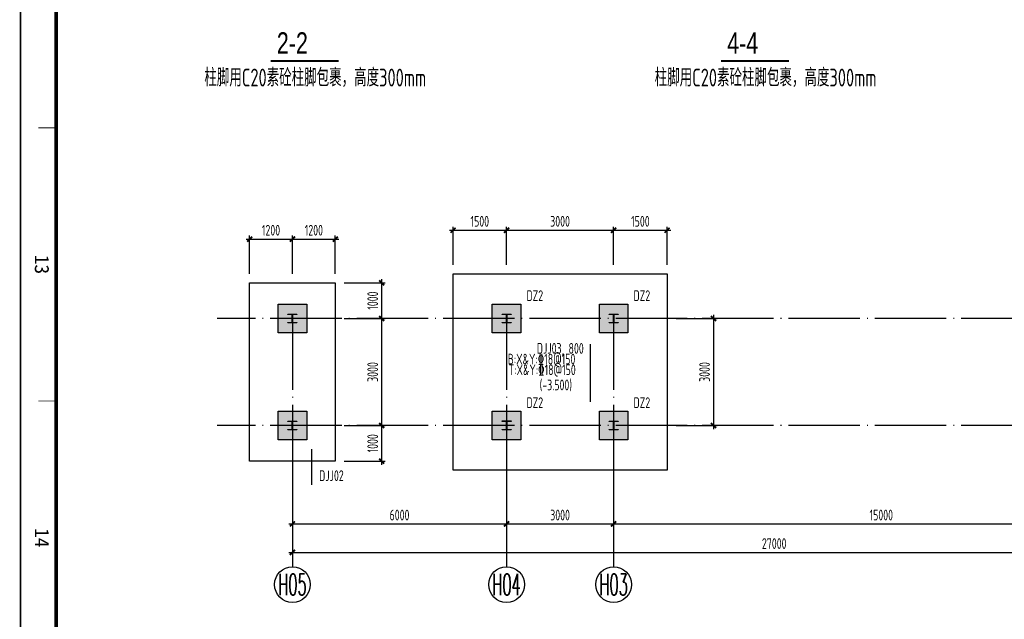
# Model space of a CAD drawing. Extents: x -294221 to 474257, y -25219 to 114942.
# Tile 12 of 70: x -58515 to -30924, y 6612 to 23424. Entities that reach past the tile are written whole.
import ezdxf
from ezdxf.enums import TextEntityAlignment as Align

# ---------------------------------------------------------------- set-up
doc = ezdxf.new("R2010")
doc.units = 0
doc.header["$LTSCALE"] = 1000
doc.linetypes.add('CONTINOUS', pattern=[0])
doc.linetypes.add('DOTE', pattern=[2.42, 2, -0.2, 0.02, -0.2])
for name, color, linetype in [('1-ZHMH-图名', 7, 'Continuous'), ('AXIS', 7, 'Continuous'), ('AXIS_DIM', 3, 'Continuous'), ('AXIS_NUM', 7, 'Continuous'), ('BORDER', 7, 'Continuous'), ('COLU', 7, 'Continuous'), ('COLU_HATCH', 251, 'Continuous'), ('DIM', 3, 'Continuous'), ('J-基础', 4, 'Continuous'), ('J-标注', 3, 'Continuous'), ('Prof', 2, 'Continuous'), ('PUB_DIM', 3, 'Continuous'), ('结-文字', 7, 'Continuous')]:
    doc.layers.add(name, color=color, linetype=linetype)
doc.styles.add('MYROMANS', font='myromans.shx', dxfattribs={"width": 0.7, "bigfont": 'hzdx.shx'})
doc.styles.add('QC_宋体', font='txt')
doc.styles.add('TSSD_Axis', font='complex.shx', dxfattribs={"width": 0.7, "bigfont": 'hztxt.shx'})
doc.styles.add('TSSD_Dimension', font='tssdeng.shx', dxfattribs={"width": 0.7, "bigfont": 'hztxt.shx'})
doc.styles.add('TSSD_Rein', font='Tssdeng.shx', dxfattribs={"width": 0.7, "bigfont": '@@tssdchn.shx'})
doc.dimstyles.new('TSSD_100_100$0', dxfattribs={"dimtxt": 300, "dimasz": 100, "dimexe": 100, "dimexo": 250, "dimgap": 100, "dimtad": 1, "dimdec": 0, "dimrnd": 0.001, "dimzin": 0, "dimdsep": 46, "dimtxsty": 'TSSD_Dimension', "dimblk": 'ARCHTICK', "dimcen": 0, "dimdle": 100, "dimclrt": 7, "dimadec": 0, "dimazin": 0, "dimtfac": 1, "dimtdec": 0, "dimtix": 1, "dimtmove": 2, "dimatfit": 3, "dimldrblk": 'ARCHTICK', "dimfxl": 0, "dimtolj": 1, "dimtzin": 0, "dimarcsym": 0})

# ---------------------------------------------------------------- blocks, each defined once
blk = doc.blocks.new('ts_axno')
at = {"color": 0, "linetype": 'ByBlock', "lineweight": -2}
blk.add_circle((0, 0), 0.5, dxfattribs=at)
at = {"color": 0, "linetype": 'ByBlock', "lineweight": -2, "style": 'TSSD_Axis', "width": 0.7}
blk.add_attdef('A', text='', height=0.6, dxfattribs=at).set_placement((0, 0), align=Align.MIDDLE_CENTER)
blk = doc.blocks.new('_ArchTick')
at = {"color": 0, "linetype": 'ByBlock', "const_width": 0.5}
blk.add_lwpolyline([(-0.71, -0.71), (0.71, 0.71)], dxfattribs=at)
blk = doc.blocks.new('*D66')
at = {"layer": 'AXIS_DIM', "color": 0, "lineweight": -2}
for p, q in [((-50872, 10797), (-50872, 8386)), ((-23872, 10797), (-23872, 8386)), ((-50972, 8486), (-23772, 8486))]:
    blk.add_line(p, q, dxfattribs=at)
at = {"layer": 'Defpoints', "color": 0}
for p in [(-50872, 11047), (-23872, 11047), (-23872, 8486)]:
    blk.add_point(p, dxfattribs=at)
at = {"layer": 'AXIS_DIM', "color": 0, "lineweight": -2, "xscale": 99.99999969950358, "yscale": 99.99999969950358, "zscale": 99.99999969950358, "rotation": 180}
blk.add_blockref('_ArchTick', (-50872, 8486), dxfattribs=at)
at = {"layer": 'AXIS_DIM', "color": 0, "lineweight": -2, "xscale": 99.99999969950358, "yscale": 99.99999969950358, "zscale": 99.99999969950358}
blk.add_blockref('_ArchTick', (-23872, 8486), dxfattribs=at)
at = {"layer": 'AXIS_DIM', "color": 7, "insert": (-37372, 8736), "char_height": 300, "attachment_point": 5, "style": 'TSSD_Dimension'}
blk.add_mtext('\\A1;27000', dxfattribs=at)
blk = doc.blocks.new('*D67')
at = {"layer": 'AXIS_DIM', "color": 0, "lineweight": -2}
for p, q in [((-41872, 10797), (-41872, 9186)), ((-26872, 10797), (-26872, 9186)), ((-41972, 9286), (-26772, 9286))]:
    blk.add_line(p, q, dxfattribs=at)
at = {"layer": 'Defpoints', "color": 0}
for p in [(-41872, 11047), (-26872, 11047), (-26872, 9286)]:
    blk.add_point(p, dxfattribs=at)
at = {"layer": 'AXIS_DIM', "color": 0, "lineweight": -2, "xscale": 99.99999969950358, "yscale": 99.99999969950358, "zscale": 99.99999969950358, "rotation": 180}
blk.add_blockref('_ArchTick', (-41872, 9286), dxfattribs=at)
at = {"layer": 'AXIS_DIM', "color": 0, "lineweight": -2, "xscale": 99.99999969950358, "yscale": 99.99999969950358, "zscale": 99.99999969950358}
blk.add_blockref('_ArchTick', (-26872, 9286), dxfattribs=at)
at = {"layer": 'AXIS_DIM', "color": 7, "insert": (-34372, 9536), "char_height": 300, "attachment_point": 5, "style": 'TSSD_Dimension'}
blk.add_mtext('\\A1;15000', dxfattribs=at)
blk = doc.blocks.new('*D69')
at = {"layer": 'Defpoints', "color": 0}
for p in [(-50872, 11047), (-44872, 11047), (-44872, 9286)]:
    blk.add_point(p, dxfattribs=at)
at = {"layer": 'DIM', "color": 0, "lineweight": -2}
for p, q in [((-50872, 10797), (-50872, 9186)), ((-44872, 10797), (-44872, 9186)), ((-50972, 9286), (-44772, 9286))]:
    blk.add_line(p, q, dxfattribs=at)
at = {"layer": 'DIM', "color": 0, "lineweight": -2, "xscale": 99.99999969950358, "yscale": 99.99999969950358, "zscale": 99.99999969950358, "rotation": 180}
blk.add_blockref('_ArchTick', (-50872, 9286), dxfattribs=at)
at = {"layer": 'DIM', "color": 0, "lineweight": -2, "xscale": 99.99999969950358, "yscale": 99.99999969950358, "zscale": 99.99999969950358}
blk.add_blockref('_ArchTick', (-44872, 9286), dxfattribs=at)
at = {"layer": 'DIM', "color": 7, "insert": (-47872, 9536), "char_height": 300, "attachment_point": 5, "style": 'TSSD_Dimension'}
blk.add_mtext('\\A1;6000', dxfattribs=at)
blk = doc.blocks.new('*D70')
at = {"layer": 'Defpoints', "color": 0}
for p in [(-44872, 11047), (-41872, 11047), (-41872, 9286)]:
    blk.add_point(p, dxfattribs=at)
at = {"layer": 'DIM', "color": 0, "lineweight": -2}
for p, q in [((-44872, 10797), (-44872, 9186)), ((-41872, 10797), (-41872, 9186)), ((-44972, 9286), (-41772, 9286))]:
    blk.add_line(p, q, dxfattribs=at)
at = {"layer": 'DIM', "color": 0, "lineweight": -2, "xscale": 99.99999969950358, "yscale": 99.99999969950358, "zscale": 99.99999969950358, "rotation": 180}
blk.add_blockref('_ArchTick', (-44872, 9286), dxfattribs=at)
at = {"layer": 'DIM', "color": 0, "lineweight": -2, "xscale": 99.99999969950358, "yscale": 99.99999969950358, "zscale": 99.99999969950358}
blk.add_blockref('_ArchTick', (-41872, 9286), dxfattribs=at)
at = {"layer": 'DIM', "color": 7, "insert": (-43372, 9536), "char_height": 300, "attachment_point": 5, "style": 'TSSD_Dimension'}
blk.add_mtext('\\A1;3000', dxfattribs=at)
blk = doc.blocks.new('*D71')
at = {"layer": 'Defpoints', "color": 0}
for p in [(-49672, 12047), (-49672, 11047), (-48373, 11047)]:
    blk.add_point(p, dxfattribs=at)
at = {"layer": 'J-标注', "color": 0, "lineweight": -2}
for p, q in [((-48373, 12147), (-48373, 10947)), ((-49422, 12047), (-48273, 12047)), ((-49422, 11047), (-48273, 11047))]:
    blk.add_line(p, q, dxfattribs=at)
at = {"layer": 'J-标注', "color": 0, "lineweight": -2, "xscale": 99.99999969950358, "yscale": 99.99999969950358, "zscale": 99.99999969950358}
for p, rotation in [((-48373, 12047), 90), ((-48373, 11047), 270)]:
    blk.add_blockref('_ArchTick', p, dxfattribs=dict(at, rotation=rotation))
at = {"layer": 'J-标注', "color": 7, "insert": (-48623, 11547), "char_height": 300, "attachment_point": 5, "rotation": 90, "style": 'TSSD_Dimension'}
blk.add_mtext('\\A1;1000', dxfattribs=at)
blk = doc.blocks.new('*D72')
at = {"layer": 'Defpoints', "color": 0}
for p in [(-49672, 15047), (-49672, 12047), (-48373, 12047)]:
    blk.add_point(p, dxfattribs=at)
at = {"layer": 'J-标注', "color": 0, "lineweight": -2}
for p, q in [((-49422, 15047), (-48273, 15047)), ((-48373, 15147), (-48373, 11947)), ((-49422, 12047), (-48273, 12047))]:
    blk.add_line(p, q, dxfattribs=at)
at = {"layer": 'J-标注', "color": 0, "lineweight": -2, "xscale": 99.99999969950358, "yscale": 99.99999969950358, "zscale": 99.99999969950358}
for p, rotation in [((-48373, 15047), 90), ((-48373, 12047), 270)]:
    blk.add_blockref('_ArchTick', p, dxfattribs=dict(at, rotation=rotation))
at = {"layer": 'J-标注', "color": 7, "insert": (-48623, 13547), "char_height": 300, "attachment_point": 5, "rotation": 90, "style": 'TSSD_Dimension'}
blk.add_mtext('\\A1;3000', dxfattribs=at)
blk = doc.blocks.new('*D73')
at = {"layer": 'Defpoints', "color": 0}
for p in [(-49672, 16047), (-49672, 15047), (-48373, 15047)]:
    blk.add_point(p, dxfattribs=at)
at = {"layer": 'J-标注', "color": 0, "lineweight": -2}
for p, q in [((-49422, 16047), (-48273, 16047)), ((-48373, 16147), (-48373, 14947)), ((-49422, 15047), (-48273, 15047))]:
    blk.add_line(p, q, dxfattribs=at)
at = {"layer": 'J-标注', "color": 0, "lineweight": -2, "xscale": 99.99999969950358, "yscale": 99.99999969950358, "zscale": 99.99999969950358}
for p, rotation in [((-48373, 16047), 90), ((-48373, 15047), 270)]:
    blk.add_blockref('_ArchTick', p, dxfattribs=dict(at, rotation=rotation))
at = {"layer": 'J-标注', "color": 7, "insert": (-48623, 15547), "char_height": 300, "attachment_point": 5, "rotation": 90, "style": 'TSSD_Dimension'}
blk.add_mtext('\\A1;1000', dxfattribs=at)
blk = doc.blocks.new('*D74')
at = {"layer": 'Defpoints', "color": 0}
for p in [(-50872, 17271), (-52072, 16047), (-50872, 16047)]:
    blk.add_point(p, dxfattribs=at)
at = {"layer": 'J-标注', "color": 0, "lineweight": -2}
for p, q in [((-52172, 17271), (-50772, 17271)), ((-52072, 16297), (-52072, 17371)), ((-50872, 16297), (-50872, 17371))]:
    blk.add_line(p, q, dxfattribs=at)
at = {"layer": 'J-标注', "color": 0, "lineweight": -2, "xscale": 99.99999969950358, "yscale": 99.99999969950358, "zscale": 99.99999969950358, "rotation": 180}
blk.add_blockref('_ArchTick', (-52072, 17271), dxfattribs=at)
at = {"layer": 'J-标注', "color": 0, "lineweight": -2, "xscale": 99.99999969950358, "yscale": 99.99999969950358, "zscale": 99.99999969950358}
blk.add_blockref('_ArchTick', (-50872, 17271), dxfattribs=at)
at = {"layer": 'J-标注', "color": 7, "insert": (-51472, 17521), "char_height": 300, "attachment_point": 5, "style": 'TSSD_Dimension'}
blk.add_mtext('\\A1;1200', dxfattribs=at)
blk = doc.blocks.new('*D75')
at = {"layer": 'Defpoints', "color": 0}
for p in [(-49672, 17271), (-50872, 16047), (-49672, 16047)]:
    blk.add_point(p, dxfattribs=at)
at = {"layer": 'J-标注', "color": 0, "lineweight": -2}
for p, q in [((-50972, 17271), (-49572, 17271)), ((-50872, 16297), (-50872, 17371)), ((-49672, 16297), (-49672, 17371))]:
    blk.add_line(p, q, dxfattribs=at)
at = {"layer": 'J-标注', "color": 0, "lineweight": -2, "xscale": 99.99999969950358, "yscale": 99.99999969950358, "zscale": 99.99999969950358, "rotation": 180}
blk.add_blockref('_ArchTick', (-50872, 17271), dxfattribs=at)
at = {"layer": 'J-标注', "color": 0, "lineweight": -2, "xscale": 99.99999969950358, "yscale": 99.99999969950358, "zscale": 99.99999969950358}
blk.add_blockref('_ArchTick', (-49672, 17271), dxfattribs=at)
at = {"layer": 'J-标注', "color": 7, "insert": (-50272, 17521), "char_height": 300, "attachment_point": 5, "style": 'TSSD_Dimension'}
blk.add_mtext('\\A1;1200', dxfattribs=at)
blk = doc.blocks.new('*D132')
at = {"layer": 'Defpoints', "color": 0}
for p in [(-40372, 15047), (-40372, 12047), (-39074, 12047)]:
    blk.add_point(p, dxfattribs=at)
at = {"layer": 'J-标注', "color": 0, "lineweight": -2}
for p, q in [((-40122, 15047), (-38974, 15047)), ((-39074, 15147), (-39074, 11947)), ((-40122, 12047), (-38974, 12047))]:
    blk.add_line(p, q, dxfattribs=at)
at = {"layer": 'J-标注', "color": 0, "lineweight": -2, "xscale": 99.99999969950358, "yscale": 99.99999969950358, "zscale": 99.99999969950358}
for p, rotation in [((-39074, 15047), 90), ((-39074, 12047), 270)]:
    blk.add_blockref('_ArchTick', p, dxfattribs=dict(at, rotation=rotation))
at = {"layer": 'J-标注', "color": 7, "insert": (-39324, 13547), "char_height": 300, "attachment_point": 5, "rotation": 90, "style": 'TSSD_Dimension'}
blk.add_mtext('\\A1;3000', dxfattribs=at)
blk = doc.blocks.new('*D134')
at = {"layer": 'Defpoints', "color": 0}
for p in [(-44872, 17521), (-46372, 16297), (-44872, 16297)]:
    blk.add_point(p, dxfattribs=at)
at = {"layer": 'J-标注', "color": 0, "lineweight": -2}
for p, q in [((-46472, 17521), (-44772, 17521)), ((-46372, 16547), (-46372, 17621)), ((-44872, 16547), (-44872, 17621))]:
    blk.add_line(p, q, dxfattribs=at)
at = {"layer": 'J-标注', "color": 0, "lineweight": -2, "xscale": 99.99999969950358, "yscale": 99.99999969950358, "zscale": 99.99999969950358, "rotation": 180}
blk.add_blockref('_ArchTick', (-46372, 17521), dxfattribs=at)
at = {"layer": 'J-标注', "color": 0, "lineweight": -2, "xscale": 99.99999969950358, "yscale": 99.99999969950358, "zscale": 99.99999969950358}
blk.add_blockref('_ArchTick', (-44872, 17521), dxfattribs=at)
at = {"layer": 'J-标注', "color": 7, "insert": (-45622, 17771), "char_height": 300, "attachment_point": 5, "style": 'TSSD_Dimension'}
blk.add_mtext('\\A1;1500', dxfattribs=at)
blk = doc.blocks.new('*D135')
at = {"layer": 'Defpoints', "color": 0}
for p in [(-41872, 17521), (-44872, 16297), (-41872, 16297)]:
    blk.add_point(p, dxfattribs=at)
at = {"layer": 'J-标注', "color": 0, "lineweight": -2}
for p, q in [((-44972, 17521), (-41772, 17521)), ((-44872, 16547), (-44872, 17621)), ((-41872, 16547), (-41872, 17621))]:
    blk.add_line(p, q, dxfattribs=at)
at = {"layer": 'J-标注', "color": 0, "lineweight": -2, "xscale": 99.99999969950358, "yscale": 99.99999969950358, "zscale": 99.99999969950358, "rotation": 180}
blk.add_blockref('_ArchTick', (-44872, 17521), dxfattribs=at)
at = {"layer": 'J-标注', "color": 0, "lineweight": -2, "xscale": 99.99999969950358, "yscale": 99.99999969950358, "zscale": 99.99999969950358}
blk.add_blockref('_ArchTick', (-41872, 17521), dxfattribs=at)
at = {"layer": 'J-标注', "color": 7, "insert": (-43372, 17771), "char_height": 300, "attachment_point": 5, "style": 'TSSD_Dimension'}
blk.add_mtext('\\A1;3000', dxfattribs=at)
blk = doc.blocks.new('*D136')
at = {"layer": 'Defpoints', "color": 0}
for p in [(-40372, 17521), (-41872, 16297), (-40372, 16297)]:
    blk.add_point(p, dxfattribs=at)
at = {"layer": 'J-标注', "color": 0, "lineweight": -2}
for p, q in [((-41972, 17521), (-40272, 17521)), ((-41872, 16547), (-41872, 17621)), ((-40372, 16547), (-40372, 17621))]:
    blk.add_line(p, q, dxfattribs=at)
at = {"layer": 'J-标注', "color": 0, "lineweight": -2, "xscale": 99.99999969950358, "yscale": 99.99999969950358, "zscale": 99.99999969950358, "rotation": 180}
blk.add_blockref('_ArchTick', (-41872, 17521), dxfattribs=at)
at = {"layer": 'J-标注', "color": 0, "lineweight": -2, "xscale": 99.99999969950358, "yscale": 99.99999969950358, "zscale": 99.99999969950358}
blk.add_blockref('_ArchTick', (-40372, 17521), dxfattribs=at)
at = {"layer": 'J-标注', "color": 7, "insert": (-41122, 17771), "char_height": 300, "attachment_point": 5, "style": 'TSSD_Dimension'}
blk.add_mtext('\\A1;1500', dxfattribs=at)
blk = doc.blocks.new('B202676163429')
at = {"layer": 'PUB_DIM', "color": 4, "linetype": 'CONTINOUS', "const_width": 50}
blk.add_lwpolyline([(5705.95, 0), (7609.89, 0)], dxfattribs=at)
at = {"layer": 'PUB_DIM', "color": 4, "linetype": 'CONTINOUS', "style": 'MYROMANS', "width": 0.75}
blk.add_text('2-2', height=600, dxfattribs=at).set_placement((5880.58, 206.9))
blk = doc.blocks.new('B202676163430')
at = {"layer": 'PUB_DIM', "color": 4, "linetype": 'CONTINOUS', "const_width": 50}
blk.add_lwpolyline([(5705.95, 0), (7609.89, 0)], dxfattribs=at)
at = {"layer": 'PUB_DIM', "color": 4, "linetype": 'CONTINOUS', "style": 'MYROMANS', "width": 0.75}
blk.add_text('4-4', height=600, dxfattribs=at).set_placement((5880.58, 206.9))
blk = doc.blocks.new('A1+0.5E图框')
for points, const_width in [([(0, 0), (1261, 0), (1261, 594), (0, 594)], 0.5), ([(25, 10), (1251, 10), (1251, 584), (25, 584)], 1)]:
    blk.add_lwpolyline(points, close=True, dxfattribs=dict(const_width=const_width))
at = {"const_width": 0.2}
for points in [[(944.5, 10), (944.5, 5)], [(1021.12, 10), (1021.12, 5)]]:
    blk.add_lwpolyline(points, dxfattribs=at)
at = {"style": 'QC_宋体'}
for s, p in [('13', (982.81, 6)), ('14', (1059.44, 6))]:
    blk.add_text(s, height=4, dxfattribs=at).set_placement(p, align=Align.MIDDLE_CENTER)

msp = doc.modelspace()

# ---------------------------------------------------------------- hatches: boundary and pattern name
at = {"layer": 'COLU_HATCH'}
h = msp.add_hatch(color=256, dxfattribs=at)
h.dxf.hatch_style = 1
h.paths.add_polyline_path([(-50471.673, 15447.328), (-50471.673, 14647.328), (-51271.673, 14647.328), (-51271.673, 15447.328)])
h = msp.add_hatch(color=256, dxfattribs=at)
h.dxf.hatch_style = 1
h.paths.add_polyline_path([(-44471.673, 15447.503), (-44471.673, 14647.503), (-45271.673, 14647.503), (-45271.673, 15447.503)])
h = msp.add_hatch(color=256, dxfattribs=at)
h.dxf.hatch_style = 1
h.paths.add_polyline_path([(-41471.673, 15447.328), (-41471.673, 14647.328), (-42271.673, 14647.328), (-42271.673, 15447.328)])
h = msp.add_hatch(color=256, dxfattribs=at)
h.dxf.hatch_style = 1
h.paths.add_polyline_path([(-50471.675, 12447.329), (-50471.675, 11647.329), (-51271.675, 11647.329), (-51271.675, 12447.329)])
h = msp.add_hatch(color=256, dxfattribs=at)
h.dxf.hatch_style = 1
h.paths.add_polyline_path([(-44471.673, 12447.328), (-44471.673, 11647.328), (-45271.673, 11647.328), (-45271.673, 12447.328)])
h = msp.add_hatch(color=256, dxfattribs=at)
h.dxf.hatch_style = 1
h.paths.add_polyline_path([(-41471.673, 12447.154), (-41471.673, 11647.154), (-42271.673, 11647.154), (-42271.673, 12447.154)])

# ---------------------------------------------------------------- linework, layer by layer
at = {"layer": 'AXIS', "color": 1, "linetype": 'DOTE'}
for p, q in [((-22871.675, 15047.329, -4116055.252), (-52979.704, 15047.329, -4116055.252)), ((-50871.675, 15047.329, -4116055.252), (-50871.675, 11047.329, -4116055.252)), ((-44871.675, 15047.503, -4116055.252), (-44871.675, 11047.329, -4116055.252)), ((-41871.675, 15047.329, -4116055.252), (-41871.675, 11047.329, -4116055.252)), ((-22871.675, 12047.329, -4116055.252), (-52979.704, 12047.329, -4116055.252))]:
    msp.add_line(p, q, dxfattribs=at)
at = {"layer": 'AXIS_NUM'}
msp.add_line((-50871.675, 11047.329, -4116055.252), (-50871.675, 8086.303, -4116055.252), dxfattribs=at)
at = {"layer": 'BORDER'}
msp.add_lwpolyline([(-58489.896, -11257.991), (-58489.896, 114942.009), (910.104, 114942.009), (910.104, -11257.991)], close=True, dxfattribs=at)
at = {"layer": 'BORDER', "const_width": 50}
msp.add_lwpolyline([(-57489.896, -10257.991), (-57489.896, 112442.009), (-89.896, 112442.009), (-89.896, -10257.991)], close=True, dxfattribs=at)
at = {"layer": 'COLU', "color": 6, "elevation": -4116055.252}
for points in [[(-50471.673, 15447.328), (-50471.673, 14647.328), (-51271.673, 14647.328), (-51271.673, 15447.328)], [(-44471.673, 15447.503), (-44471.673, 14647.503), (-45271.673, 14647.503), (-45271.673, 15447.503)], [(-41471.673, 15447.328), (-41471.673, 14647.328), (-42271.673, 14647.328), (-42271.673, 15447.328)], [(-50471.675, 12447.329), (-50471.675, 11647.329), (-51271.675, 11647.329), (-51271.675, 12447.329)], [(-44471.673, 12447.328), (-44471.673, 11647.328), (-45271.673, 11647.328), (-45271.673, 12447.328)], [(-41471.673, 12447.154), (-41471.673, 11647.154), (-42271.673, 11647.154), (-42271.673, 12447.154)]]:
    msp.add_lwpolyline(points, close=True, dxfattribs=at)
at = {"layer": 'DIM'}
for p, q in [((-44871.675, 11047.329, -4116055.252), (-44871.675, 8086.303, -4116055.252)), ((-41871.675, 11047.329, -4116055.252), (-41871.675, 8086.303, -4116055.252))]:
    msp.add_line(p, q, dxfattribs=at)
at = {"layer": 'J-基础'}
for points, elevation in [([(-46372.036, 16297.285), (-40372.036, 16297.285), (-40372.036, 10797.285), (-46372.036, 10797.285)], -4116055.252), ([(-49671.673, 11047.328), (-52071.673, 11047.328), (-52071.673, 16047.328), (-49671.673, 16047.328)], -4116014.848)]:
    msp.add_lwpolyline(points, close=True, dxfattribs=dict(at, elevation=elevation))
for points, elevation in [([(-42517.001, 12705.458), (-42517.001, 14324.529)], 6158460.126), ([(-50326.521, 10380.013), (-50326.521, 11379.923)], -4116014.848)]:
    msp.add_lwpolyline(points, dxfattribs=dict(at, elevation=elevation))
at = {"layer": 'Prof', "elevation": -4116055.252}
for points in [[(-50866.675, 14952.329, 0.414213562), (-50850.675, 14936.329), (-50746.675, 14936.329), (-50746.675, 14922.329), (-50996.675, 14922.329), (-50996.675, 14936.329), (-50892.675, 14936.329, 0.414213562), (-50876.675, 14952.329), (-50876.675, 15142.329, 0.414213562), (-50892.675, 15158.329), (-50996.675, 15158.329), (-50996.675, 15172.329), (-50746.675, 15172.329), (-50746.675, 15158.329), (-50850.675, 15158.329, 0.414213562), (-50866.675, 15142.329)], [(-44866.675, 14952.329, 0.414213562), (-44850.675, 14936.329), (-44746.675, 14936.329), (-44746.675, 14922.329), (-44996.675, 14922.329), (-44996.675, 14936.329), (-44892.675, 14936.329, 0.414213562), (-44876.675, 14952.329), (-44876.675, 15142.329, 0.414213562), (-44892.675, 15158.329), (-44996.675, 15158.329), (-44996.675, 15172.329), (-44746.675, 15172.329), (-44746.675, 15158.329), (-44850.675, 15158.329, 0.414213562), (-44866.675, 15142.329)], [(-41866.675, 14952.329, 0.414213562), (-41850.675, 14936.329), (-41746.675, 14936.329), (-41746.675, 14922.329), (-41996.675, 14922.329), (-41996.675, 14936.329), (-41892.675, 14936.329, 0.414213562), (-41876.675, 14952.329), (-41876.675, 15142.329, 0.414213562), (-41892.675, 15158.329), (-41996.675, 15158.329), (-41996.675, 15172.329), (-41746.675, 15172.329), (-41746.675, 15158.329), (-41850.675, 15158.329, 0.414213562), (-41866.675, 15142.329)], [(-50866.675, 11952.329, 0.414213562), (-50850.675, 11936.329), (-50746.675, 11936.329), (-50746.675, 11922.329), (-50996.675, 11922.329), (-50996.675, 11936.329), (-50892.675, 11936.329, 0.414213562), (-50876.675, 11952.329), (-50876.675, 12142.329, 0.414213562), (-50892.675, 12158.329), (-50996.675, 12158.329), (-50996.675, 12172.329), (-50746.675, 12172.329), (-50746.675, 12158.329), (-50850.675, 12158.329, 0.414213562), (-50866.675, 12142.329)], [(-44866.675, 11952.503, 0.414213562), (-44850.675, 11936.503), (-44746.675, 11936.503), (-44746.675, 11922.503), (-44996.675, 11922.503), (-44996.675, 11936.503), (-44892.675, 11936.503, 0.414213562), (-44876.675, 11952.503), (-44876.675, 12142.503, 0.414213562), (-44892.675, 12158.503), (-44996.675, 12158.503), (-44996.675, 12172.503), (-44746.675, 12172.503), (-44746.675, 12158.503), (-44850.675, 12158.503, 0.414213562), (-44866.675, 12142.503)], [(-41866.675, 11952.154, 0.414213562), (-41850.675, 11936.154), (-41746.675, 11936.154), (-41746.675, 11922.154), (-41996.675, 11922.154), (-41996.675, 11936.154), (-41892.675, 11936.154, 0.414213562), (-41876.675, 11952.154), (-41876.675, 12142.154, 0.414213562), (-41892.675, 12158.154), (-41996.675, 12158.154), (-41996.675, 12172.154), (-41746.675, 12172.154), (-41746.675, 12158.154), (-41850.675, 12158.154, 0.414213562), (-41866.675, 12142.154)]]:
    msp.add_lwpolyline(points, format="xyb", close=True, dxfattribs=at)

# ---------------------------------------------------------------- block references
at = {"xscale": 100, "yscale": 100, "zscale": 100, "rotation": 270}
msp.add_blockref('A1+0.5E图框', (-58489.896, 114842.009), dxfattribs=at)
at = {"layer": '1-ZHMH-图名'}
for name, p in [('B202676163429', (-57189.429, 22264.595)), ('B202676163430', (-44570.251, 22264.595))]:
    msp.add_blockref(name, p, dxfattribs=at)
at = {"layer": 'AXIS_NUM'}
ref = msp.add_blockref('ts_axno', (-50871.675, 7586.303, -4116055.252), dxfattribs=dict(at, xscale=999.9999969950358, yscale=999.9999969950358, zscale=999.9999969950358))
ref.add_attrib('A1', 'H05', dxfattribs={"height": 600, "style": 'TSSD_Axis', "width": 0.5}).set_placement((-50871.675, 7586.303, -4116055.252), align=Align.MIDDLE_CENTER)
ref = msp.add_blockref('ts_axno', (-44871.675, 7586.303, -4116055.252), dxfattribs=dict(at, xscale=999.9999969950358, yscale=999.9999969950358, zscale=999.9999969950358))
ref.add_attrib('A1', 'H04', dxfattribs={"height": 600, "style": 'TSSD_Axis', "width": 0.5}).set_placement((-44871.675, 7586.303, -4116055.252), align=Align.MIDDLE_CENTER)
ref = msp.add_blockref('ts_axno', (-41871.675, 7586.303, -4116055.252), dxfattribs=dict(at, xscale=999.9999969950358, yscale=999.9999969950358, zscale=999.9999969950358))
ref.add_attrib('A1', 'H03', dxfattribs={"height": 600, "style": 'TSSD_Axis', "width": 0.5}).set_placement((-41871.675, 7586.303, -4116055.252), align=Align.MIDDLE_CENTER)

# ---------------------------------------------------------------- texts
at = {"layer": 'J-基础', "style": 'TSSD_Rein', "width": 0.7}
for s, p in [('DZ2', (-44315.096, 15535.962)), ('DZ2', (-41315.096, 15535.787)), ('DJ%%142J%%14303, 800', (-44024.221, 14058.144, -4116055.252)), ('B:X&Y:%%13218@150', (-44839.163, 13758.144, -4116055.252)), ('T:X&Y:\x8418@150', (-44814.932, 13458.144, -4116055.252)), ('(-3.500)', (-43944.745, 13033.418)), ('DZ2', (-44315.096, 12535.787)), ('DZ2', (-41315.096, 12535.613)), ('DJ%%142J%%14302', (-50124.646, 10489.539, -18506585.478))]:
    msp.add_text(s, height=300, dxfattribs=at).set_placement(p)
at = {"layer": '结-文字', "style": 'TSSD_Dimension', "width": 0.7}
for p in [(-53340.07, 21401.515), (-40720.892, 21401.515)]:
    msp.add_text('柱脚用C20素砼柱脚包裹，高度300mm', height=500, dxfattribs=at).set_placement(p, align=Align.BOTTOM_LEFT)

# ---------------------------------------------------------------- dimensions: what is measured, and where the dimension line sits
at = {"layer": 'AXIS_DIM'}
for base, p1, p2, picture, middle in [((-23871.675, 8486.303, -4116055.252), (-50871.675, 11047.329, -4116055.252), (-23871.675, 11047.329, -4116055.252), '*D66', (-37371.675, 8736.303, -4116055.252)), ((-26871.675, 9286.303, -4116055.252), (-41871.675, 11047.329, -4116055.252), (-26871.675, 11047.329, -4116055.252), '*D67', (-34371.675, 9536.303, -4116055.252))]:
    dim = msp.add_linear_dim(base=base, p1=p1, p2=p2, angle=180, dimstyle='TSSD_100_100$0', override={"dimscale": 1, "dimlfac": 1}, dxfattribs=at)
    dim.commit()
    dim.dimension.update_dxf_attribs({"geometry": picture, "text_midpoint": middle})
at = {"layer": 'DIM'}
for base, p1, p2, picture, middle in [((-44871.675, 9286.303, -4116055.252), (-50871.675, 11047.329, -4116055.252), (-44871.675, 11047.329, -4116055.252), '*D69', (-47871.675, 9536.303, -4116055.252)), ((-41871.675, 9286.303, -4116055.252), (-44871.675, 11047.329, -4116055.252), (-41871.675, 11047.329, -4116055.252), '*D70', (-43371.675, 9536.303, -4116055.252))]:
    dim = msp.add_linear_dim(base=base, p1=p1, p2=p2, angle=180, dimstyle='TSSD_100_100$0', override={"dimscale": 1, "dimlfac": 1}, dxfattribs=at)
    dim.commit()
    dim.dimension.update_dxf_attribs({"geometry": picture, "text_midpoint": middle})
at = {"layer": 'J-标注'}
for p1, p2, distance, picture, middle in [((-46372.036, 16297.285, -4116055.252), (-44871.675, 16297.285, -4116055.252), 1223.907, '*D134', (-45621.856, 17771.191, -4116055.252)), ((-44871.675, 16297.285, -4116055.252), (-41871.675, 16297.285, -4116055.252), 1223.907, '*D135', (-43371.675, 17771.191, -4116055.252)), ((-41871.675, 16297.285, -4116055.252), (-40372.036, 16297.285, -4116055.252), 1223.907, '*D136', (-41121.856, 17771.191, -4116055.252)), ((-52071.673, 16047.328, -4116055.252), (-50871.675, 16047.328, -4116055.252), 1223.907, '*D74', (-51471.674, 17521.235, -4116055.252)), ((-50871.675, 16047.328, -4116055.252), (-49671.673, 16047.328, -4116055.252), 1223.907, '*D75', (-50271.674, 17521.235, -4116055.252)), ((-49671.673, 16047.328, -4116055.252), (-49671.673, 15047.328, -4116055.252), 1298.251, '*D73', (-48623.421, 15547.328, -4116055.252)), ((-49671.673, 15047.328, -4116055.252), (-49671.673, 12047.329, -4116055.252), 1298.251, '*D72', (-48623.421, 13547.328, -4116055.252)), ((-40372.036, 15047.285, -4116095.656), (-40372.036, 12047.285, -4116095.656), 1298.251, '*D132', (-39323.785, 13547.285, -4116095.656)), ((-49671.673, 12047.329, -4116055.252), (-49671.673, 11047.328, -4116055.252), 1298.251, '*D71', (-48623.421, 11547.328, -4116055.252))]:
    dim = msp.add_aligned_dim(p1=p1, p2=p2, distance=distance, dimstyle='TSSD_100_100$0', override={"dimscale": 1, "dimlfac": 1}, dxfattribs=at)
    dim.commit()
    dim.dimension.update_dxf_attribs({"geometry": picture, "text_midpoint": middle})

doc.saveas('drawing.dxf')
